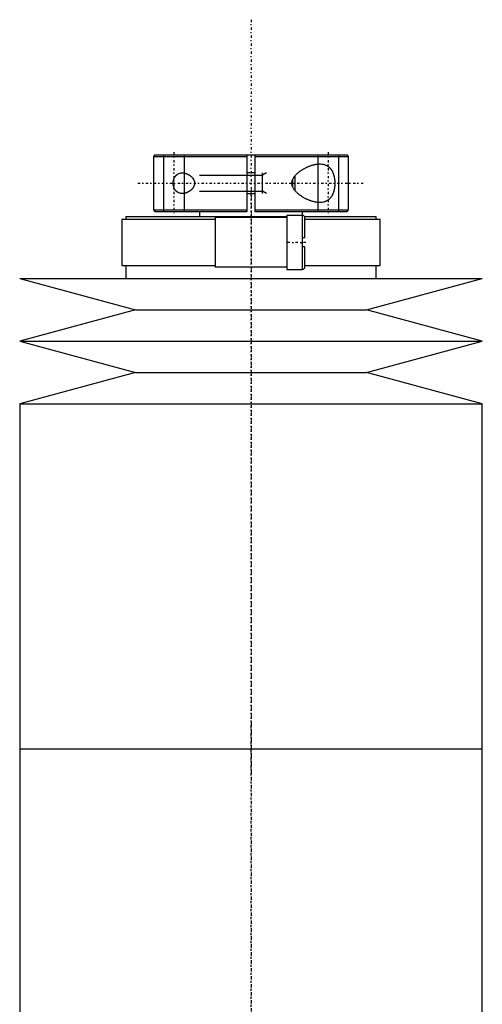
# Model space of a CAD drawing. Extents: x -90 to 90, y -1 to 818.
# Tile 5 of 5: x -45 to 45, y 627 to 818. Entities that reach past the tile are written whole.
import ezdxf

# ---------------------------------------------------------------- set-up
doc = ezdxf.new("R2010")
doc.units = 0
doc.linetypes.add('CENTER', pattern=[1.5, 0.45, -0.5, 0.05, -0.5])
for name, color, linetype in [('AM_0', 7, 'CONTINUOUS'), ('AM_10', 7, 'CONTINUOUS'), ('AM_7', 7, 'CENTER')]:
    doc.layers.add(name, color=color, linetype=linetype)

msp = doc.modelspace()

# ---------------------------------------------------------------- linework, layer by layer
at = {"layer": 'AM_0', "color": 7, "linetype": 'CONTINUOUS'}
for p, q in [((-18.7, 792), (-19, 791.7)), ((-19, 791.7), (-19, 781.3)), ((-19, 791.7), (-0.75, 791.7)), ((-18.7, 792), (18.7, 792)), ((-0.75, 781), (-0.75, 792)), ((0.75, 792), (0.75, 781)), ((0.75, 791.7), (19, 791.7)), ((19, 791.7), (18.7, 792)), ((19, 781.3), (19, 791.7)), ((0.75, 788.5), (-0.75, 788.5)), ((8.1, 787.19), (8.1, 785.81)), ((8.5, 787.86), (8.5, 785.14)), ((-0.75, 784.5), (0.75, 784.5)), ((-19, 781.3), (-18.7, 781)), ((-19, 781.3), (-0.75, 781.3)), ((0.75, 781.3), (19, 781.3)), ((18.7, 781), (19, 781.3)), ((-25.15, 779.5), (-25.15, 770.5)), ((-25.15, 779.5), (-7.01, 779.5)), ((-24.35, 780), (-24.35, 779.5)), ((-24.35, 780), (7, 780)), ((-18.7, 781), (-0.75, 781)), ((-10, 781), (-10, 780)), ((-7, 779.8), (-7, 770.2)), ((7, 779.8), (-7, 779.8)), ((0.75, 781), (18.7, 781)), ((10, 780.25), (7, 780.25)), ((7, 780.25), (7, 769.75)), ((10, 780), (10, 781)), ((10, 769.75), (10, 780.25)), ((10.43, 780), (24.35, 780)), ((10.5, 775.9), (10.5, 779.75)), ((10.5, 779.5), (25.15, 779.5)), ((24.35, 779.5), (24.35, 780)), ((25.15, 770.5), (25.15, 779.5)), ((10.5, 775.9), (10, 775.9)), ((10.5, 774.1), (10, 774.1)), ((10.5, 770.25), (10.5, 774.1)), ((-25.15, 770.5), (-7.01, 770.5)), ((-24.35, 770.5), (-24.35, 768)), ((7, 770.2), (-7, 770.2)), ((7, 769.75), (10, 769.75)), ((10.5, 770.5), (25.15, 770.5)), ((24.35, 768), (24.35, 770.5)), ((-45, 768), (-22.5, 761.9)), ((-45, 768), (45, 768)), ((22.5, 761.9), (45, 768)), ((-22.5, 761.9), (-45, 755.8)), ((-22.5, 761.9), (22.5, 761.9)), ((45, 755.8), (22.5, 761.9)), ((-45, 755.8), (-22.5, 749.7)), ((-45, 755.8), (45, 755.8)), ((22.5, 749.7), (45, 755.8)), ((-22.5, 749.7), (-45, 743.6)), ((-22.5, 749.7), (22.5, 749.7)), ((45, 743.6), (22.5, 749.7)), ((-45, 743.6), (-45, 676.5)), ((-45, 743.6), (45, 743.6)), ((45, 676.5), (45, 743.6)), ((-45, 676.5), (-45, 609.4)), ((-45, 676.5), (45, 676.5)), ((-45, 676.5), (0, 676.5)), ((45, 609.4), (45, 676.5))]:
    msp.add_line(p, q, dxfattribs=at)
for points in [[(13.37, 782.75, 0), (13.32, 782.75, 0), (13.21, 782.75, 0), (13.11, 782.76, 0), (13.05, 782.76, 0), (13, 782.77, 0), (12.89, 782.78, 0), (12.77, 782.79, 0), (12.66, 782.81, 0), (12.55, 782.83, 0), (12.43, 782.85, 0), (12.38, 782.86, 0), (12.32, 782.88, 0), (12.2, 782.9, 0), (12.08, 782.93, 0), (11.96, 782.97, 0), (11.85, 783, 0), (11.73, 783.04, 0), (11.67, 783.06, 0), (11.61, 783.08, 0), (11.49, 783.13, 0), (11.37, 783.17, 0), (11.31, 783.19, 0), (11.24, 783.22, 0), (11.12, 783.27, 0), (11, 783.32, 0), (10.94, 783.35, 0), (10.88, 783.38, 0), (10.76, 783.43, 0), (10.65, 783.49, 0), (10.53, 783.55, 0), (10.41, 783.61, 0), (10.29, 783.68, 0), (10.23, 783.71, 0), (10.18, 783.75, 0), (10.06, 783.81, 0), (9.95, 783.88, 0), (9.84, 783.96, 0), (9.73, 784.03, 0), (9.62, 784.11, 0), (9.56, 784.14, 0), (9.51, 784.18, 0), (9.4, 784.26, 0), (9.29, 784.35, 0), (9.19, 784.44, 0), (9.08, 784.53, 0), (8.97, 784.62, 0), (8.92, 784.67, 0), (8.87, 784.72, 0), (8.77, 784.82, 0), (8.67, 784.93, 0), (8.58, 785.04, 0), (8.49, 785.15, 0), (8.41, 785.26, 0), (8.36, 785.32, 0), (8.33, 785.38, 0), (8.25, 785.5, 0), (8.19, 785.62, 0), (8.13, 785.75, 0), (8.1, 785.82, 0), (8.09, 785.85, 0), (8.08, 785.87, 0), (8.08, 785.88, 0), (8.07, 785.89, 0), (8.06, 785.91, 0), (8.06, 785.93, 0), (8.05, 785.95, 0), (8.04, 785.98, 0), (8.04, 786, 0), (8.03, 786.01, 0), (8.03, 786.02, 0), (8.02, 786.04, 0), (8.02, 786.07, 0), (8.02, 786.08, 0), (8.01, 786.09, 0), (8.01, 786.11, 0), (8, 786.13, 0), (8, 786.15, 0), (8, 786.16, 0), (7.99, 786.18, 0), (7.99, 786.2, 0), (7.99, 786.23, 0), (7.98, 786.25, 0), (7.98, 786.27, 0), (7.98, 786.28, 0), (7.98, 786.3, 0), (7.97, 786.32, 0), (7.97, 786.34, 0), (7.97, 786.37, 0), (7.97, 786.39, 0), (7.97, 786.42, 0), (7.97, 786.43, 0), (7.97, 786.44, 0), (7.97, 786.46, 0), (7.96, 786.49, 0), (7.96, 786.5, 0), (7.96, 786.51, 0), (7.97, 786.54, 0), (7.97, 786.56, 0), (7.97, 786.57, 0), (7.97, 786.58, 0), (7.97, 786.61, 0), (7.97, 786.63, 0), (7.97, 786.66, 0), (7.97, 786.68, 0), (7.98, 786.7, 0), (7.98, 786.72, 0), (7.98, 786.73, 0), (7.98, 786.75, 0), (7.99, 786.77, 0), (7.99, 786.8, 0), (7.99, 786.82, 0), (8, 786.84, 0), (8, 786.85, 0), (8, 786.87, 0), (8.01, 786.89, 0), (8.01, 786.91, 0), (8.02, 786.92, 0), (8.02, 786.93, 0), (8.02, 786.96, 0), (8.03, 786.98, 0), (8.03, 786.99, 0), (8.04, 787, 0), (8.04, 787.02, 0), (8.05, 787.05, 0), (8.06, 787.07, 0), (8.06, 787.09, 0), (8.07, 787.11, 0), (8.08, 787.12, 0), (8.08, 787.13, 0), (8.09, 787.15, 0), (8.1, 787.18, 0), (8.13, 787.25, 0), (8.19, 787.38, 0), (8.25, 787.5, 0), (8.33, 787.62, 0), (8.36, 787.68, 0), (8.41, 787.74, 0), (8.49, 787.85, 0), (8.58, 787.96, 0), (8.67, 788.07, 0), (8.77, 788.18, 0), (8.87, 788.28, 0), (8.92, 788.33, 0), (8.97, 788.38, 0), (9.08, 788.47, 0), (9.19, 788.56, 0), (9.29, 788.65, 0), (9.4, 788.74, 0), (9.51, 788.82, 0), (9.56, 788.86, 0), (9.62, 788.89, 0), (9.73, 788.97, 0), (9.84, 789.04, 0), (9.95, 789.12, 0), (10.06, 789.19, 0), (10.18, 789.25, 0), (10.23, 789.29, 0), (10.29, 789.32, 0), (10.41, 789.39, 0), (10.53, 789.45, 0), (10.65, 789.51, 0), (10.76, 789.57, 0), (10.88, 789.62, 0), (10.94, 789.65, 0), (11, 789.68, 0), (11.12, 789.73, 0), (11.24, 789.78, 0), (11.31, 789.81, 0), (11.37, 789.83, 0), (11.49, 789.87, 0), (11.61, 789.92, 0), (11.67, 789.94, 0), (11.73, 789.96, 0), (11.85, 790, 0), (11.96, 790.03, 0), (12.08, 790.07, 0), (12.2, 790.1, 0), (12.32, 790.12, 0), (12.38, 790.14, 0), (12.43, 790.15, 0), (12.55, 790.17, 0), (12.66, 790.19, 0), (12.77, 790.21, 0), (12.89, 790.22, 0), (13, 790.23, 0), (13.05, 790.24, 0), (13.11, 790.24, 0), (13.21, 790.25, 0), (13.32, 790.25, 0), (13.37, 790.25, 0)], [(13.37, 790.25, 0), (13.5, 790.25, 0), (13.76, 790.23, 0), (14.01, 790.19, 0), (14.14, 790.16, 0), (14.27, 790.13, 0), (14.41, 790.08, 0), (14.45, 790.07, 0), (14.49, 790.05, 0), (14.51, 790.04, 0), (14.53, 790.03, 0), (14.57, 790.02, 0), (14.61, 790, 0), (14.65, 789.98, 0), (14.69, 789.96, 0), (14.73, 789.94, 0), (14.74, 789.93, 0), (14.76, 789.92, 0), (14.8, 789.9, 0), (14.84, 789.88, 0), (14.88, 789.85, 0), (14.91, 789.83, 0), (14.95, 789.8, 0), (14.97, 789.79, 0), (14.98, 789.78, 0), (15.02, 789.75, 0), (15.06, 789.73, 0), (15.09, 789.7, 0), (15.12, 789.67, 0), (15.16, 789.64, 0), (15.17, 789.63, 0), (15.19, 789.61, 0), (15.22, 789.58, 0), (15.26, 789.55, 0), (15.29, 789.52, 0), (15.32, 789.49, 0), (15.35, 789.46, 0), (15.37, 789.44, 0), (15.38, 789.42, 0), (15.41, 789.39, 0), (15.44, 789.36, 0), (15.46, 789.34, 0), (15.47, 789.32, 0), (15.5, 789.28, 0), (15.53, 789.25, 0), (15.54, 789.23, 0), (15.56, 789.21, 0), (15.58, 789.17, 0), (15.61, 789.13, 0), (15.64, 789.09, 0), (15.66, 789.05, 0), (15.69, 789.01, 0), (15.7, 788.99, 0), (15.71, 788.97, 0), (15.74, 788.93, 0), (15.76, 788.89, 0), (15.79, 788.84, 0), (15.81, 788.8, 0), (15.83, 788.75, 0), (15.84, 788.73, 0), (15.86, 788.71, 0), (15.88, 788.66, 0), (15.9, 788.61, 0), (15.92, 788.56, 0), (15.94, 788.51, 0), (15.96, 788.46, 0), (15.97, 788.44, 0), (15.98, 788.41, 0), (16, 788.36, 0), (16.02, 788.31, 0), (16.04, 788.25, 0), (16.06, 788.2, 0), (16.07, 788.14, 0), (16.08, 788.12, 0), (16.09, 788.09, 0), (16.11, 788.03, 0), (16.12, 787.98, 0), (16.14, 787.92, 0), (16.15, 787.86, 0), (16.17, 787.8, 0), (16.17, 787.77, 0), (16.18, 787.74, 0), (16.19, 787.69, 0), (16.2, 787.63, 0), (16.21, 787.6, 0), (16.21, 787.57, 0), (16.22, 787.51, 0), (16.23, 787.45, 0), (16.24, 787.42, 0), (16.24, 787.39, 0), (16.25, 787.32, 0), (16.26, 787.26, 0), (16.27, 787.2, 0), (16.27, 787.14, 0), (16.28, 787.08, 0), (16.28, 787.05, 0), (16.29, 787.02, 0), (16.29, 786.96, 0), (16.3, 786.9, 0), (16.3, 786.83, 0), (16.3, 786.77, 0), (16.3, 786.71, 0), (16.3, 786.68, 0), (16.31, 786.65, 0), (16.31, 786.59, 0), (16.31, 786.53, 0), (16.31, 786.5, 0)], [(-15.12, 786.5, 0), (-15.12, 786.52, 0), (-15.12, 786.55, 0), (-15.12, 786.58, 0), (-15.12, 786.6, 0), (-15.12, 786.62, 0), (-15.12, 786.65, 0), (-15.12, 786.68, 0), (-15.12, 786.72, 0), (-15.11, 786.75, 0), (-15.11, 786.78, 0), (-15.11, 786.8, 0), (-15.11, 786.82, 0), (-15.1, 786.85, 0), (-15.1, 786.88, 0), (-15.09, 786.92, 0), (-15.09, 786.95, 0), (-15.08, 786.98, 0), (-15.08, 787, 0), (-15.07, 787.01, 0), (-15.07, 787.05, 0), (-15.06, 787.08, 0), (-15.06, 787.09, 0), (-15.05, 787.11, 0), (-15.04, 787.14, 0), (-15.03, 787.17, 0), (-15.03, 787.19, 0), (-15.03, 787.21, 0), (-15.02, 787.24, 0), (-15.01, 787.27, 0), (-15, 787.3, 0), (-14.99, 787.33, 0), (-14.98, 787.36, 0), (-14.97, 787.37, 0), (-14.96, 787.39, 0), (-14.95, 787.42, 0), (-14.94, 787.45, 0), (-14.93, 787.47, 0), (-14.92, 787.5, 0), (-14.9, 787.53, 0), (-14.9, 787.54, 0), (-14.89, 787.56, 0), (-14.88, 787.58, 0), (-14.86, 787.61, 0), (-14.85, 787.64, 0), (-14.83, 787.66, 0), (-14.82, 787.69, 0), (-14.81, 787.7, 0), (-14.81, 787.71, 0), (-14.79, 787.73, 0), (-14.78, 787.76, 0), (-14.76, 787.78, 0), (-14.74, 787.8, 0), (-14.73, 787.83, 0), (-14.72, 787.84, 0), (-14.71, 787.85, 0), (-14.7, 787.87, 0), (-14.68, 787.89, 0), (-14.66, 787.91, 0), (-14.65, 787.93, 0), (-14.63, 787.95, 0), (-14.62, 787.96, 0), (-14.61, 787.97, 0), (-14.6, 787.99, 0), (-14.58, 788.01, 0), (-14.57, 788.02, 0), (-14.56, 788.03, 0), (-14.54, 788.04, 0), (-14.52, 788.06, 0), (-14.51, 788.07, 0), (-14.5, 788.08, 0), (-14.49, 788.1, 0), (-14.47, 788.11, 0), (-14.45, 788.13, 0), (-14.43, 788.15, 0), (-14.41, 788.16, 0), (-14.4, 788.17, 0), (-14.39, 788.18, 0), (-14.37, 788.19, 0), (-14.35, 788.21, 0), (-14.33, 788.22, 0), (-14.3, 788.24, 0), (-14.28, 788.25, 0), (-14.27, 788.26, 0), (-14.26, 788.26, 0), (-14.24, 788.27, 0), (-14.22, 788.29, 0), (-14.14, 788.33, 0), (-14.01, 788.39, 0), (-13.87, 788.43, 0), (-13.8, 788.45, 0), (-13.73, 788.47, 0), (-13.58, 788.49, 0), (-13.44, 788.5, 0), (-13.37, 788.5, 0)], [(-13.37, 788.5, 0), (-13.34, 788.5, 0), (-13.29, 788.5, 0), (-13.24, 788.5, 0), (-13.21, 788.49, 0), (-13.19, 788.49, 0), (-13.13, 788.49, 0), (-13.08, 788.48, 0), (-13.03, 788.47, 0), (-12.97, 788.46, 0), (-12.92, 788.45, 0), (-12.89, 788.45, 0), (-12.86, 788.44, 0), (-12.8, 788.43, 0), (-12.75, 788.41, 0), (-12.69, 788.4, 0), (-12.64, 788.38, 0), (-12.58, 788.36, 0), (-12.55, 788.35, 0), (-12.53, 788.34, 0), (-12.47, 788.32, 0), (-12.41, 788.29, 0), (-12.39, 788.28, 0), (-12.36, 788.27, 0), (-12.3, 788.24, 0), (-12.25, 788.22, 0), (-12.22, 788.2, 0), (-12.19, 788.19, 0), (-12.14, 788.16, 0), (-12.09, 788.13, 0), (-12.03, 788.1, 0), (-11.98, 788.06, 0), (-11.93, 788.03, 0), (-11.9, 788.01, 0), (-11.88, 787.99, 0), (-11.83, 787.96, 0), (-11.78, 787.92, 0), (-11.73, 787.88, 0), (-11.68, 787.84, 0), (-11.63, 787.8, 0), (-11.61, 787.78, 0), (-11.59, 787.76, 0), (-11.54, 787.71, 0), (-11.5, 787.66, 0), (-11.45, 787.61, 0), (-11.41, 787.56, 0), (-11.37, 787.51, 0), (-11.34, 787.48, 0), (-11.32, 787.46, 0), (-11.28, 787.4, 0), (-11.25, 787.34, 0), (-11.21, 787.28, 0), (-11.17, 787.22, 0), (-11.14, 787.16, 0), (-11.13, 787.12, 0), (-11.11, 787.09, 0), (-11.09, 787.02, 0), (-11.06, 786.96, 0), (-11.04, 786.89, 0), (-11.02, 786.82, 0), (-11.01, 786.75, 0), (-11, 786.71, 0), (-11, 786.68, 0), (-10.99, 786.61, 0), (-10.99, 786.54, 0), (-10.99, 786.5, 0), (-10.99, 786.46, 0), (-10.99, 786.39, 0), (-11, 786.32, 0), (-11, 786.29, 0), (-11.01, 786.25, 0), (-11.02, 786.18, 0), (-11.04, 786.11, 0), (-11.06, 786.04, 0), (-11.09, 785.98, 0), (-11.11, 785.91, 0), (-11.13, 785.88, 0), (-11.14, 785.84, 0), (-11.17, 785.78, 0), (-11.21, 785.72, 0), (-11.25, 785.66, 0), (-11.28, 785.6, 0), (-11.32, 785.54, 0), (-11.34, 785.52, 0), (-11.37, 785.49, 0), (-11.41, 785.44, 0), (-11.45, 785.39, 0), (-11.5, 785.34, 0), (-11.54, 785.29, 0), (-11.59, 785.24, 0), (-11.61, 785.22, 0), (-11.63, 785.2, 0), (-11.68, 785.16, 0), (-11.73, 785.12, 0), (-11.78, 785.08, 0), (-11.83, 785.04, 0), (-11.88, 785.01, 0), (-11.9, 784.99, 0), (-11.93, 784.97, 0), (-11.98, 784.94, 0), (-12.03, 784.9, 0), (-12.09, 784.87, 0), (-12.14, 784.84, 0), (-12.19, 784.81, 0), (-12.22, 784.8, 0), (-12.25, 784.78, 0), (-12.3, 784.76, 0), (-12.36, 784.73, 0), (-12.39, 784.72, 0), (-12.41, 784.71, 0), (-12.47, 784.68, 0), (-12.53, 784.66, 0), (-12.55, 784.65, 0), (-12.58, 784.64, 0), (-12.64, 784.62, 0), (-12.69, 784.6, 0), (-12.75, 784.59, 0), (-12.8, 784.57, 0), (-12.86, 784.56, 0), (-12.89, 784.55, 0), (-12.92, 784.55, 0), (-12.97, 784.54, 0), (-13.03, 784.53, 0), (-13.08, 784.52, 0), (-13.13, 784.51, 0), (-13.19, 784.51, 0), (-13.21, 784.51, 0), (-13.24, 784.5, 0), (-13.29, 784.5, 0), (-13.34, 784.5, 0), (-13.37, 784.5, 0)], [(-13.37, 784.5, 0), (-13.44, 784.5, 0), (-13.58, 784.51, 0), (-13.73, 784.53, 0), (-13.8, 784.55, 0), (-13.87, 784.57, 0), (-14.01, 784.61, 0), (-14.14, 784.67, 0), (-14.22, 784.71, 0), (-14.24, 784.73, 0), (-14.26, 784.74, 0), (-14.27, 784.74, 0), (-14.28, 784.75, 0), (-14.3, 784.76, 0), (-14.33, 784.78, 0), (-14.35, 784.79, 0), (-14.37, 784.81, 0), (-14.39, 784.82, 0), (-14.4, 784.83, 0), (-14.41, 784.84, 0), (-14.43, 784.85, 0), (-14.45, 784.87, 0), (-14.47, 784.89, 0), (-14.49, 784.9, 0), (-14.5, 784.92, 0), (-14.51, 784.93, 0), (-14.52, 784.94, 0), (-14.54, 784.96, 0), (-14.56, 784.97, 0), (-14.57, 784.98, 0), (-14.58, 784.99, 0), (-14.6, 785.01, 0), (-14.61, 785.03, 0), (-14.62, 785.04, 0), (-14.63, 785.05, 0), (-14.65, 785.07, 0), (-14.66, 785.09, 0), (-14.68, 785.11, 0), (-14.7, 785.13, 0), (-14.71, 785.15, 0), (-14.72, 785.16, 0), (-14.73, 785.17, 0), (-14.74, 785.2, 0), (-14.76, 785.22, 0), (-14.78, 785.24, 0), (-14.79, 785.27, 0), (-14.81, 785.29, 0), (-14.81, 785.3, 0), (-14.82, 785.31, 0), (-14.83, 785.34, 0), (-14.85, 785.36, 0), (-14.86, 785.39, 0), (-14.88, 785.42, 0), (-14.89, 785.44, 0), (-14.9, 785.46, 0), (-14.9, 785.47, 0), (-14.92, 785.5, 0), (-14.93, 785.53, 0), (-14.94, 785.55, 0), (-14.95, 785.58, 0), (-14.96, 785.61, 0), (-14.97, 785.63, 0), (-14.98, 785.64, 0), (-14.99, 785.67, 0), (-15, 785.7, 0), (-15.01, 785.73, 0), (-15.02, 785.76, 0), (-15.03, 785.79, 0), (-15.03, 785.81, 0), (-15.03, 785.83, 0), (-15.04, 785.86, 0), (-15.05, 785.89, 0), (-15.06, 785.91, 0), (-15.06, 785.92, 0), (-15.07, 785.95, 0), (-15.07, 785.99, 0), (-15.08, 786, 0), (-15.08, 786.02, 0), (-15.09, 786.05, 0), (-15.09, 786.08, 0), (-15.1, 786.12, 0), (-15.1, 786.15, 0), (-15.11, 786.18, 0), (-15.11, 786.2, 0), (-15.11, 786.22, 0), (-15.11, 786.25, 0), (-15.12, 786.28, 0), (-15.12, 786.32, 0), (-15.12, 786.35, 0), (-15.12, 786.38, 0), (-15.12, 786.4, 0), (-15.12, 786.42, 0), (-15.12, 786.45, 0), (-15.12, 786.48, 0), (-15.12, 786.5, 0)], [(16.31, 786.5, 0), (16.31, 786.47, 0), (16.31, 786.41, 0), (16.31, 786.35, 0), (16.3, 786.32, 0), (16.3, 786.29, 0), (16.3, 786.23, 0), (16.3, 786.17, 0), (16.3, 786.1, 0), (16.29, 786.04, 0), (16.29, 785.98, 0), (16.28, 785.95, 0), (16.28, 785.92, 0), (16.27, 785.86, 0), (16.27, 785.8, 0), (16.26, 785.74, 0), (16.25, 785.68, 0), (16.24, 785.61, 0), (16.24, 785.58, 0), (16.23, 785.55, 0), (16.22, 785.49, 0), (16.21, 785.43, 0), (16.21, 785.4, 0), (16.2, 785.37, 0), (16.19, 785.31, 0), (16.18, 785.26, 0), (16.17, 785.23, 0), (16.17, 785.2, 0), (16.15, 785.14, 0), (16.14, 785.08, 0), (16.12, 785.02, 0), (16.11, 784.97, 0), (16.09, 784.91, 0), (16.08, 784.88, 0), (16.07, 784.86, 0), (16.06, 784.8, 0), (16.04, 784.75, 0), (16.02, 784.69, 0), (16, 784.64, 0), (15.98, 784.59, 0), (15.97, 784.56, 0), (15.96, 784.54, 0), (15.94, 784.49, 0), (15.92, 784.44, 0), (15.9, 784.39, 0), (15.88, 784.34, 0), (15.86, 784.29, 0), (15.84, 784.27, 0), (15.83, 784.25, 0), (15.81, 784.2, 0), (15.79, 784.16, 0), (15.76, 784.11, 0), (15.74, 784.07, 0), (15.71, 784.03, 0), (15.7, 784.01, 0), (15.69, 783.99, 0), (15.66, 783.95, 0), (15.64, 783.91, 0), (15.61, 783.87, 0), (15.58, 783.83, 0), (15.56, 783.79, 0), (15.54, 783.77, 0), (15.53, 783.75, 0), (15.5, 783.72, 0), (15.47, 783.68, 0), (15.46, 783.66, 0), (15.44, 783.64, 0), (15.41, 783.61, 0), (15.38, 783.58, 0), (15.37, 783.56, 0), (15.35, 783.54, 0), (15.32, 783.51, 0), (15.29, 783.48, 0), (15.26, 783.45, 0), (15.22, 783.42, 0), (15.19, 783.39, 0), (15.17, 783.37, 0), (15.16, 783.36, 0), (15.12, 783.33, 0), (15.09, 783.3, 0), (15.06, 783.27, 0), (15.02, 783.25, 0), (14.98, 783.22, 0), (14.97, 783.21, 0), (14.95, 783.2, 0), (14.91, 783.17, 0), (14.88, 783.15, 0), (14.84, 783.12, 0), (14.8, 783.1, 0), (14.76, 783.08, 0), (14.74, 783.07, 0), (14.73, 783.06, 0), (14.69, 783.04, 0), (14.65, 783.02, 0), (14.61, 783, 0), (14.57, 782.98, 0), (14.53, 782.97, 0), (14.51, 782.96, 0), (14.49, 782.95, 0), (14.45, 782.93, 0), (14.41, 782.92, 0), (14.27, 782.87, 0), (14.14, 782.84, 0), (14.01, 782.81, 0), (13.76, 782.77, 0), (13.5, 782.75, 0), (13.37, 782.75, 0)]]:
    msp.add_polyline3d(points, dxfattribs=at)
for centre, start, end in [((10, 779.75), 0, 90), ((10, 770.25), 270, 0)]:
    msp.add_arc(centre, 0.5, start, end, dxfattribs=at)
at = {"layer": 'AM_10', "color": 7, "linetype": 'CONTINUOUS'}
for p, q in [((-17, 792), (-17, 781)), ((-13, 792), (-13, 781)), ((13, 792), (13, 781)), ((17, 792), (17, 781)), ((-10, 788.07), (2.26, 788.07)), ((2.26, 784.5), (2.26, 788.5)), ((3, 788.5), (2.26, 788.07)), ((-10, 784.93), (2.26, 784.93)), ((3, 784.5), (2.26, 784.93))]:
    msp.add_line(p, q, dxfattribs=at)
at = {"layer": 'AM_7', "color": 4, "linetype": 'CENTER'}
for p, q in [((0, 818.3), (0, 239.7)), ((-15, 792.55), (-15, 780.45)), ((15, 792.55), (15, 780.45)), ((-22, 786.5), (22, 786.5)), ((0, 785.17), (0, 671.33)), ((10.67, 775), (6.82, 775)), ((0, 681.67), (0, 567.83))]:
    msp.add_line(p, q, dxfattribs=at)

doc.saveas('drawing.dxf')
